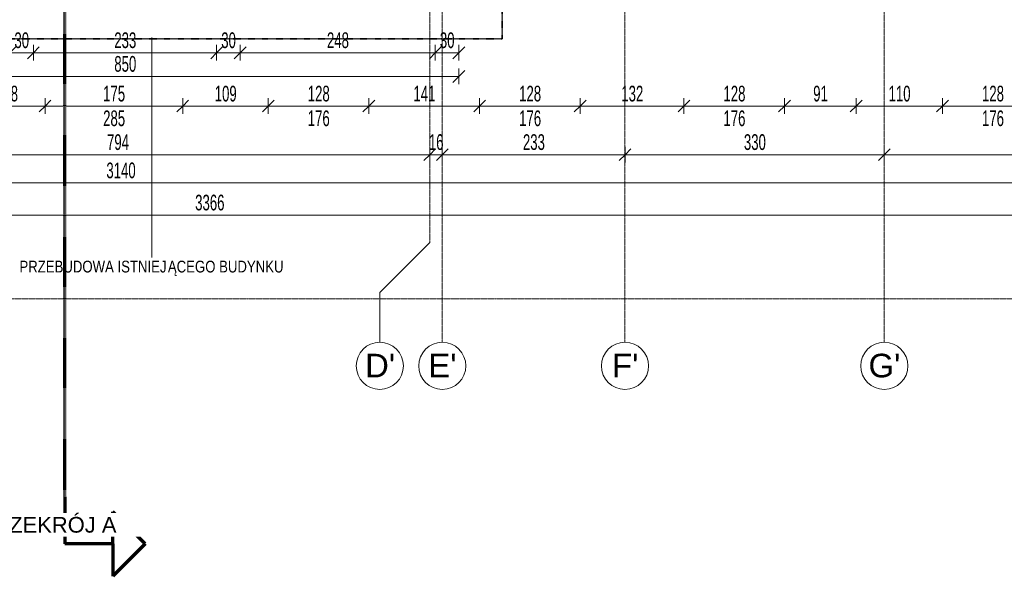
# Model space of a CAD drawing. Header units: millimetres. Extents: x -56965 to 15328, y -25411 to 16900.
# Tile 22 of 69: x -21686 to -9156, y -24352 to -17272. Entities that reach past the tile are written whole.
import ezdxf

# ---------------------------------------------------------------- set-up
doc = ezdxf.new("R2010")
doc.units = ezdxf.units.MM
for name, pattern in [('__FK_przerywana', [3.2004, 1.6002, -1.6002]), ('Kreska', [6.35, 3.175, -3.175]), ('Linia siatki', [22.225, 12.7, -3.175, 3.175, -3.175])]:
    doc.linetypes.add(name, pattern=pattern)
for name, color, linetype, lineweight in [('A-ANNO-DIMS', 7, 'Continuous', 5), ('A-ANNO-DIMS-100', 7, 'Continuous', 5), ('G-ANNO-SYMB', 7, 'Continuous', 5), ('G-ANNO-TEXT', 7, 'Continuous', 5), ('S-GRID', 7, 'Continuous', 5), ('S-GRID-IDEN', 7, 'Continuous', 5)]:
    doc.layers.add(name, color=color, linetype=linetype, lineweight=lineweight)
doc.layers.add('A-DETL', color=7, linetype='Continuous', lineweight=5, true_color=0x00a600)
doc.styles.add('Arial', font='arial.ttf', dxfattribs={"height": 200})
doc.styles.add('Arial_2', font='arial.ttf', dxfattribs={"height": 300})
doc.styles.add('Arial_4', font='arial.ttf', dxfattribs={"width": 0.6, "height": 200})
doc.styles.add('Arial_5', font='arial.ttf', dxfattribs={"width": 0.8, "height": 150})
doc.dimstyles.new('standard_wielkość_otworów', dxfattribs={"dimscale": 304.8, "dimtxt": 204.05188, "dimasz": 0.492126, "dimexe": 0.328084, "dimexo": 0.0625, "dimgap": 0, "dimtad": 1, "dimdec": 0, "dimlfac": 0.1, "dimzin": 0, "dimdsep": 46, "dimtxsty": 'Arial_4', "dimblk1": 'OBLIQUE', "dimblk2": 'OBLIQUE', "dimsah": 1, "dimcen": 0.09, "dimazin": 0, "dimtfac": 1, "dimtdec": 4, "dimtix": 1, "dimtmove": 0, "dimatfit": 3, "dimfxl": 0.328084, "dimfxlon": 1, "dimtvp": 1, "dimtolj": 1, "dimtzin": 0, "dimarcsym": 2})
doc.dimstyles.new('standard_wielkość_otworów_1', dxfattribs={"dimscale": 304.8, "dimtxt": 204.05188, "dimasz": 0.492126, "dimexe": 0.328084, "dimexo": 0.0625, "dimgap": 0, "dimtad": 1, "dimdec": 0, "dimlfac": 0.1, "dimzin": 0, "dimdsep": 46, "dimtxsty": 'Arial_4', "dimblk1": 'OBLIQUE', "dimblk2": 'OBLIQUE', "dimsah": 1, "dimcen": 0.09, "dimazin": 0, "dimtfac": 1, "dimtdec": 4, "dimtix": 1, "dimtmove": 0, "dimatfit": 3, "dimfxl": 0.328084, "dimfxlon": 1, "dimtvp": 1, "dimtolj": 1, "dimtzin": 0, "dimarcsym": 2})

# ---------------------------------------------------------------- blocks, each defined once
blk = doc.blocks.new('Przekrój - znacznik przekroju strzałka-348499-PARTER')
at = {"layer": 'G-ANNO-SYMB', "lineweight": 70}
for p, q in [((-6, 10.22), (-10.11, 6.11)), ((-6, 10.22), (-1.89, 6.11)), ((-6, 6.11), (-10.11, 6.11)), ((-6, 6.11), (-6, 0)), ((-6, 6.11), (-1.89, 6.11)), ((0, 0), (-6, 0))]:
    blk.add_line(p, q, dxfattribs=at)
blk = doc.blocks.new('Siatka - SOsi_Sybol osi-348494-PARTER')
at = {"layer": 'S-GRID-IDEN', "color": 142, "true_color": 0x0080c0}
blk.add_circle((0, 0), 3, dxfattribs=at)
blk = doc.blocks.new('DIMBLOCK145-PARTER')
at = {"layer": 'A-ANNO-DIMS-100', "color": 250, "true_color": 0x303030, "transparency": 16777216}
for p, q in [((-36099, -19758), (-36099, -19658)), ((-2443, -19758), (-2443, -19658)), ((-36099, -19758), (-36174, -19833)), ((-36099, -19758), (-36024, -19683)), ((-36099, -19758), (-2443, -19758)), ((-36099, -19758), (-36099, -19858)), ((-2443, -19758), (-2518, -19833)), ((-2443, -19758), (-2368, -19683)), ((-2443, -19758), (-2443, -19858))]:
    blk.add_line(p, q, dxfattribs=at)
at = {"layer": 'A-ANNO-DIMS-100', "color": 0, "transparency": 16777216, "insert": (-19453, -19498), "char_height": 200, "width": 436.98, "attachment_point": 1, "line_spacing_factor": 0.941778, "style": 'Arial_4'}
blk.add_mtext('3366', dxfattribs=at)
blk = doc.blocks.new('_Oblique')
at = {"color": 0, "linetype": 'ByBlock', "lineweight": -2}
blk.add_line((-0.5, -0.5), (0.5, 0.5), dxfattribs=at)
blk = doc.blocks.new('DIMBLOCK146-PARTER')
at = {"layer": 'A-ANNO-DIMS-100', "color": 250, "true_color": 0x303030, "transparency": 16777216}
for p, q in [((-36099, -19349), (-36099, -19249)), ((-36099, -19349), (-36024, -19274)), ((-4703, -19349), (-4703, -19249)), ((-4703, -19349), (-4628, -19274)), ((-36099, -19349), (-36174, -19424)), ((-36099, -19349), (-4703, -19349)), ((-36099, -19349), (-36099, -19449)), ((-4703, -19349), (-4778, -19424)), ((-4703, -19349), (-4703, -19449))]:
    blk.add_line(p, q, dxfattribs=at)
at = {"layer": 'A-ANNO-DIMS-100', "color": 0, "transparency": 16777216, "insert": (-20583, -19089), "char_height": 200, "width": 436.98, "attachment_point": 1, "line_spacing_factor": 0.941778, "style": 'Arial_4'}
blk.add_mtext('3140', dxfattribs=at)
blk = doc.blocks.new('DIMBLOCK187-PARTER')
at = {"layer": 'A-ANNO-DIMS-100', "color": 250, "true_color": 0x303030, "transparency": 16777216}
for p, q in [((-22243, -18371), (-22243, -18271)), ((-21363, -18371), (-21363, -18271)), ((-22243, -18371), (-22318, -18446)), ((-22243, -18371), (-22168, -18296)), ((-22243, -18371), (-21363, -18371)), ((-22243, -18371), (-22243, -18471)), ((-21363, -18371), (-21438, -18446)), ((-21363, -18371), (-21288, -18296)), ((-21363, -18371), (-21363, -18471))]:
    blk.add_line(p, q, dxfattribs=at)
at = {"layer": 'A-ANNO-DIMS-100', "color": 0, "transparency": 16777216, "insert": (-21894, -18112), "char_height": 200, "width": 218.49, "attachment_point": 1, "line_spacing_factor": 0.941778, "style": 'Arial_4'}
blk.add_mtext('88', dxfattribs=at)
blk = doc.blocks.new('DIMBLOCK188-PARTER')
at = {"layer": 'A-ANNO-DIMS-100', "color": 250, "true_color": 0x303030, "transparency": 16777216}
for p, q in [((-21363, -18371), (-21363, -18271)), ((-19611, -18371), (-19611, -18271)), ((-21363, -18371), (-21438, -18446)), ((-21363, -18371), (-21288, -18296)), ((-21363, -18371), (-19611, -18371)), ((-21363, -18371), (-21363, -18471)), ((-19611, -18371), (-19686, -18446)), ((-19611, -18371), (-19536, -18296)), ((-19611, -18371), (-19611, -18471))]:
    blk.add_line(p, q, dxfattribs=at)
at = {"layer": 'A-ANNO-DIMS-100', "color": 0, "transparency": 16777216, "char_height": 200, "width": 327.74, "attachment_point": 1, "line_spacing_factor": 0.941778, "style": 'Arial_4'}
for s, insert in [('175', (-20624, -18112)), ('285', (-20624, -18426))]:
    blk.add_mtext(s, dxfattribs=dict(at, insert=insert))
blk = doc.blocks.new('DIMBLOCK189-PARTER')
at = {"layer": 'A-ANNO-DIMS-100', "color": 250, "true_color": 0x303030, "transparency": 16777216}
for p, q in [((-19611, -18371), (-19611, -18271)), ((-18523, -18371), (-18523, -18271)), ((-19611, -18371), (-19686, -18446)), ((-19611, -18371), (-19536, -18296)), ((-19611, -18371), (-18523, -18371)), ((-19611, -18371), (-19611, -18471)), ((-18523, -18371), (-18598, -18446)), ((-18523, -18371), (-18448, -18296)), ((-18523, -18371), (-18523, -18471))]:
    blk.add_line(p, q, dxfattribs=at)
at = {"layer": 'A-ANNO-DIMS-100', "color": 0, "transparency": 16777216, "insert": (-19204, -18112), "char_height": 200, "width": 327.74, "attachment_point": 1, "line_spacing_factor": 0.941778, "style": 'Arial_4'}
blk.add_mtext('109', dxfattribs=at)
blk = doc.blocks.new('DIMBLOCK190-PARTER')
at = {"layer": 'A-ANNO-DIMS-100', "color": 250, "true_color": 0x303030, "transparency": 16777216}
for p, q in [((-18523, -18371), (-18523, -18271)), ((-17243, -18371), (-17243, -18271)), ((-18523, -18371), (-18598, -18446)), ((-18523, -18371), (-18448, -18296)), ((-18523, -18371), (-17243, -18371)), ((-18523, -18371), (-18523, -18471)), ((-17243, -18371), (-17318, -18446)), ((-17243, -18371), (-17168, -18296)), ((-17243, -18371), (-17243, -18471))]:
    blk.add_line(p, q, dxfattribs=at)
at = {"layer": 'A-ANNO-DIMS-100', "color": 0, "transparency": 16777216, "char_height": 200, "width": 327.74, "attachment_point": 1, "line_spacing_factor": 0.941778, "style": 'Arial_4'}
for s, insert in [('128', (-18020, -18112)), ('176', (-18020, -18426))]:
    blk.add_mtext(s, dxfattribs=dict(at, insert=insert))
blk = doc.blocks.new('DIMBLOCK191-PARTER')
at = {"layer": 'A-ANNO-DIMS-100', "color": 250, "true_color": 0x303030, "transparency": 16777216}
for p, q in [((-17243, -18371), (-17243, -18271)), ((-15833, -18371), (-15833, -18271)), ((-17243, -18371), (-17318, -18446)), ((-17243, -18371), (-17168, -18296)), ((-17243, -18371), (-15833, -18371)), ((-17243, -18371), (-17243, -18471)), ((-15833, -18371), (-15908, -18446)), ((-15833, -18371), (-15758, -18296)), ((-15833, -18371), (-15833, -18471))]:
    blk.add_line(p, q, dxfattribs=at)
at = {"layer": 'A-ANNO-DIMS-100', "color": 0, "transparency": 16777216, "insert": (-16675, -18112), "char_height": 200, "width": 327.74, "attachment_point": 1, "line_spacing_factor": 0.941778, "style": 'Arial_4'}
blk.add_mtext('141', dxfattribs=at)
blk = doc.blocks.new('DIMBLOCK192-PARTER')
at = {"layer": 'A-ANNO-DIMS-100', "color": 250, "true_color": 0x303030, "transparency": 16777216}
for p, q in [((-15833, -18371), (-15833, -18271)), ((-14553, -18371), (-14553, -18271)), ((-15833, -18371), (-15908, -18446)), ((-15833, -18371), (-15758, -18296)), ((-15833, -18371), (-14553, -18371)), ((-15833, -18371), (-15833, -18471)), ((-14553, -18371), (-14628, -18446)), ((-14553, -18371), (-14478, -18296)), ((-14553, -18371), (-14553, -18471))]:
    blk.add_line(p, q, dxfattribs=at)
at = {"layer": 'A-ANNO-DIMS-100', "color": 0, "transparency": 16777216, "char_height": 200, "width": 327.74, "attachment_point": 1, "line_spacing_factor": 0.941778, "style": 'Arial_4'}
for s, insert in [('128', (-15330, -18112)), ('176', (-15330, -18426))]:
    blk.add_mtext(s, dxfattribs=dict(at, insert=insert))
blk = doc.blocks.new('DIMBLOCK193-PARTER')
at = {"layer": 'A-ANNO-DIMS-100', "color": 250, "true_color": 0x303030, "transparency": 16777216}
for p, q in [((-14553, -18371), (-14553, -18271)), ((-13233, -18371), (-13233, -18271)), ((-14553, -18371), (-14628, -18446)), ((-14553, -18371), (-14478, -18296)), ((-14553, -18371), (-13233, -18371)), ((-14553, -18371), (-14553, -18471)), ((-13233, -18371), (-13308, -18446)), ((-13233, -18371), (-13158, -18296)), ((-13233, -18371), (-13233, -18471))]:
    blk.add_line(p, q, dxfattribs=at)
at = {"layer": 'A-ANNO-DIMS-100', "color": 0, "transparency": 16777216, "insert": (-14030, -18112), "char_height": 200, "width": 327.74, "attachment_point": 1, "line_spacing_factor": 0.941778, "style": 'Arial_4'}
blk.add_mtext('132', dxfattribs=at)
blk = doc.blocks.new('DIMBLOCK194-PARTER')
at = {"layer": 'A-ANNO-DIMS-100', "color": 250, "true_color": 0x303030, "transparency": 16777216}
for p, q in [((-13233, -18371), (-13233, -18271)), ((-11953, -18371), (-11953, -18271)), ((-13233, -18371), (-13308, -18446)), ((-13233, -18371), (-13158, -18296)), ((-13233, -18371), (-11953, -18371)), ((-13233, -18371), (-13233, -18471)), ((-11953, -18371), (-12028, -18446)), ((-11953, -18371), (-11878, -18296)), ((-11953, -18371), (-11953, -18471))]:
    blk.add_line(p, q, dxfattribs=at)
at = {"layer": 'A-ANNO-DIMS-100', "color": 0, "transparency": 16777216, "char_height": 200, "width": 327.74, "attachment_point": 1, "line_spacing_factor": 0.941778, "style": 'Arial_4'}
for s, insert in [('128', (-12730, -18112)), ('176', (-12730, -18426))]:
    blk.add_mtext(s, dxfattribs=dict(at, insert=insert))
blk = doc.blocks.new('DIMBLOCK195-PARTER')
at = {"layer": 'A-ANNO-DIMS-100', "color": 250, "true_color": 0x303030, "transparency": 16777216}
for p, q in [((-11953, -18371), (-11953, -18271)), ((-11041, -18371), (-11041, -18271)), ((-11953, -18371), (-12028, -18446)), ((-11953, -18371), (-11878, -18296)), ((-11953, -18371), (-11041, -18371)), ((-11953, -18371), (-11953, -18471)), ((-11041, -18371), (-11116, -18446)), ((-11041, -18371), (-10966, -18296)), ((-11041, -18371), (-11041, -18471))]:
    blk.add_line(p, q, dxfattribs=at)
at = {"layer": 'A-ANNO-DIMS-100', "color": 0, "transparency": 16777216, "insert": (-11588, -18112), "char_height": 200, "width": 218.49, "attachment_point": 1, "line_spacing_factor": 0.941778, "style": 'Arial_4'}
blk.add_mtext('91', dxfattribs=at)
blk = doc.blocks.new('DIMBLOCK196-PARTER')
at = {"layer": 'A-ANNO-DIMS-100', "color": 250, "true_color": 0x303030, "transparency": 16777216}
for p, q in [((-11041, -18371), (-11041, -18271)), ((-9943, -18371), (-9943, -18271)), ((-11041, -18371), (-11116, -18446)), ((-11041, -18371), (-10966, -18296)), ((-11041, -18371), (-9943, -18371)), ((-11041, -18371), (-11041, -18471)), ((-9943, -18371), (-10018, -18446)), ((-9943, -18371), (-9868, -18296)), ((-9943, -18371), (-9943, -18471))]:
    blk.add_line(p, q, dxfattribs=at)
at = {"layer": 'A-ANNO-DIMS-100', "color": 0, "transparency": 16777216, "insert": (-10629, -18112), "char_height": 200, "width": 327.74, "attachment_point": 1, "line_spacing_factor": 0.941778, "style": 'Arial_4'}
blk.add_mtext('110', dxfattribs=at)
blk = doc.blocks.new('DIMBLOCK197-PARTER')
at = {"layer": 'A-ANNO-DIMS-100', "color": 250, "true_color": 0x303030, "transparency": 16777216}
for p, q in [((-9943, -18371), (-9943, -18271)), ((-8663, -18371), (-8663, -18271)), ((-9943, -18371), (-10018, -18446)), ((-9943, -18371), (-9868, -18296)), ((-9943, -18371), (-8663, -18371)), ((-9943, -18371), (-9943, -18471)), ((-8663, -18371), (-8738, -18446)), ((-8663, -18371), (-8588, -18296)), ((-8663, -18371), (-8663, -18471))]:
    blk.add_line(p, q, dxfattribs=at)
at = {"layer": 'A-ANNO-DIMS-100', "color": 0, "transparency": 16777216, "char_height": 200, "width": 327.74, "attachment_point": 1, "line_spacing_factor": 0.941778, "style": 'Arial_4'}
for s, insert in [('128', (-9440, -18112)), ('176', (-9440, -18426))]:
    blk.add_mtext(s, dxfattribs=dict(at, insert=insert))
blk = doc.blocks.new('DIMBLOCK205-PARTER')
at = {"layer": 'A-ANNO-DIMS-100', "color": 250, "true_color": 0x303030, "transparency": 16777216}
for p, q in [((-24408, -18989), (-24408, -18889)), ((-24408, -18989), (-24333, -18914)), ((-16468, -18989), (-16468, -18889)), ((-16468, -18989), (-16393, -18914)), ((-24408, -18989), (-24483, -19064)), ((-24408, -18989), (-16468, -18989)), ((-24408, -18989), (-24408, -19089)), ((-16468, -18989), (-16543, -19064)), ((-16468, -18989), (-16468, -19089))]:
    blk.add_line(p, q, dxfattribs=at)
at = {"layer": 'A-ANNO-DIMS-100', "color": 0, "transparency": 16777216, "insert": (-20575, -18729), "char_height": 200, "width": 327.74, "attachment_point": 1, "line_spacing_factor": 0.941778, "style": 'Arial_4'}
blk.add_mtext('794', dxfattribs=at)
blk = doc.blocks.new('DIMBLOCK206-PARTER')
at = {"layer": 'A-ANNO-DIMS-100', "color": 250, "true_color": 0x303030, "transparency": 16777216}
for p, q in [((-16468, -18989), (-16468, -18889)), ((-16468, -18989), (-16393, -18914)), ((-16308, -18989), (-16308, -18889)), ((-16308, -18989), (-16233, -18914)), ((-16468, -18989), (-16543, -19064)), ((-16468, -18989), (-16308, -18989)), ((-16468, -18989), (-16468, -19089)), ((-16308, -18989), (-16383, -19064)), ((-16308, -18989), (-16308, -19089))]:
    blk.add_line(p, q, dxfattribs=at)
at = {"layer": 'A-ANNO-DIMS-100', "color": 0, "transparency": 16777216, "insert": (-16479, -18729), "char_height": 200, "width": 218.49, "attachment_point": 1, "line_spacing_factor": 0.941778, "style": 'Arial_4'}
blk.add_mtext('16', dxfattribs=at)
blk = doc.blocks.new('DIMBLOCK207-PARTER')
at = {"layer": 'A-ANNO-DIMS-100', "color": 250, "true_color": 0x303030, "transparency": 16777216}
for p, q in [((-16308, -18989), (-16308, -18889)), ((-16308, -18989), (-16233, -18914)), ((-13983, -18989), (-13983, -18889)), ((-13983, -18989), (-13908, -18914)), ((-16308, -18989), (-16383, -19064)), ((-16308, -18989), (-13983, -18989)), ((-16308, -18989), (-16308, -19089)), ((-13983, -18989), (-14058, -19064)), ((-13983, -18989), (-13983, -19089))]:
    blk.add_line(p, q, dxfattribs=at)
at = {"layer": 'A-ANNO-DIMS-100', "color": 0, "transparency": 16777216, "insert": (-15282, -18729), "char_height": 200, "width": 327.74, "attachment_point": 1, "line_spacing_factor": 0.941778, "style": 'Arial_4'}
blk.add_mtext('233', dxfattribs=at)
blk = doc.blocks.new('DIMBLOCK208-PARTER')
at = {"layer": 'A-ANNO-DIMS-100', "color": 250, "true_color": 0x303030, "transparency": 16777216}
for p, q in [((-13983, -18989), (-13983, -18889)), ((-13983, -18989), (-13908, -18914)), ((-10683, -18989), (-10683, -18889)), ((-10683, -18989), (-10608, -18914)), ((-13983, -18989), (-14058, -19064)), ((-13983, -18989), (-10683, -18989)), ((-13983, -18989), (-13983, -19089)), ((-10683, -18989), (-10758, -19064)), ((-10683, -18989), (-10683, -19089))]:
    blk.add_line(p, q, dxfattribs=at)
at = {"layer": 'A-ANNO-DIMS-100', "color": 0, "transparency": 16777216, "insert": (-12470, -18729), "char_height": 200, "width": 327.74, "attachment_point": 1, "line_spacing_factor": 0.941778, "style": 'Arial_4'}
blk.add_mtext('330', dxfattribs=at)
blk = doc.blocks.new('DIMBLOCK209-PARTER')
at = {"layer": 'A-ANNO-DIMS-100', "color": 250, "true_color": 0x303030, "transparency": 16777216}
for p, q in [((-10683, -18989), (-10683, -18889)), ((-10683, -18989), (-10608, -18914)), ((-4968, -18989), (-4968, -18889)), ((-4968, -18989), (-4893, -18914)), ((-10683, -18989), (-10758, -19064)), ((-10683, -18989), (-4968, -18989)), ((-10683, -18989), (-10683, -19089)), ((-4968, -18989), (-5043, -19064)), ((-4968, -18989), (-4968, -19089))]:
    blk.add_line(p, q, dxfattribs=at)
at = {"layer": 'A-ANNO-DIMS-100', "color": 0, "transparency": 16777216, "insert": (-7962, -18729), "char_height": 200, "width": 327.74, "attachment_point": 1, "line_spacing_factor": 0.941778, "style": 'Arial_4'}
blk.add_mtext('572', dxfattribs=at)
blk = doc.blocks.new('DIMBLOCK363-PARTER')
at = {"layer": 'A-ANNO-DIMS-100', "color": 250, "true_color": 0x303030, "transparency": 16777216}
for p, q in [((-21812, -17693), (-21812, -17593)), ((-21812, -17693), (-21737, -17618)), ((-21512, -17693), (-21512, -17593)), ((-21512, -17693), (-21437, -17618)), ((-21812, -17693), (-21887, -17768)), ((-21812, -17693), (-21512, -17693)), ((-21812, -17693), (-21812, -17793)), ((-21512, -17693), (-21587, -17768)), ((-21512, -17693), (-21512, -17793))]:
    blk.add_line(p, q, dxfattribs=at)
at = {"layer": 'A-ANNO-DIMS-100', "color": 0, "transparency": 16777216, "insert": (-21753, -17433), "char_height": 200, "width": 218.49, "attachment_point": 1, "line_spacing_factor": 0.941778, "style": 'Arial_4'}
blk.add_mtext('30', dxfattribs=at)
blk = doc.blocks.new('DIMBLOCK364-PARTER')
at = {"layer": 'A-ANNO-DIMS-100', "color": 250, "true_color": 0x303030, "transparency": 16777216}
for p, q in [((-21512, -17693), (-21512, -17593)), ((-21512, -17693), (-21437, -17618)), ((-19180, -17693), (-19180, -17593)), ((-19180, -17693), (-19105, -17618)), ((-21512, -17693), (-21587, -17768)), ((-21512, -17693), (-19180, -17693)), ((-21512, -17693), (-21512, -17793)), ((-19180, -17693), (-19255, -17768)), ((-19180, -17693), (-19180, -17793))]:
    blk.add_line(p, q, dxfattribs=at)
at = {"layer": 'A-ANNO-DIMS-100', "color": 0, "transparency": 16777216, "insert": (-20482, -17433), "char_height": 200, "width": 327.74, "attachment_point": 1, "line_spacing_factor": 0.941778, "style": 'Arial_4'}
blk.add_mtext('233', dxfattribs=at)
blk = doc.blocks.new('DIMBLOCK365-PARTER')
at = {"layer": 'A-ANNO-DIMS-100', "color": 250, "true_color": 0x303030, "transparency": 16777216}
for p, q in [((-19180, -17693), (-19180, -17593)), ((-19180, -17693), (-19105, -17618)), ((-18880, -17693), (-18880, -17593)), ((-18880, -17693), (-18805, -17618)), ((-19180, -17693), (-19255, -17768)), ((-19180, -17693), (-18880, -17693)), ((-19180, -17693), (-19180, -17793)), ((-18880, -17693), (-18955, -17768)), ((-18880, -17693), (-18880, -17793))]:
    blk.add_line(p, q, dxfattribs=at)
at = {"layer": 'A-ANNO-DIMS-100', "color": 0, "transparency": 16777216, "insert": (-19121, -17433), "char_height": 200, "width": 218.49, "attachment_point": 1, "line_spacing_factor": 0.941778, "style": 'Arial_4'}
blk.add_mtext('30', dxfattribs=at)
blk = doc.blocks.new('DIMBLOCK366-PARTER')
at = {"layer": 'A-ANNO-DIMS-100', "color": 250, "true_color": 0x303030, "transparency": 16777216}
for p, q in [((-18880, -17693), (-18880, -17593)), ((-18880, -17693), (-18805, -17618)), ((-16398, -17693), (-16398, -17593)), ((-16398, -17693), (-16323, -17618)), ((-18880, -17693), (-18955, -17768)), ((-18880, -17693), (-16398, -17693)), ((-18880, -17693), (-18880, -17793)), ((-16398, -17693), (-16473, -17768)), ((-16398, -17693), (-16398, -17793))]:
    blk.add_line(p, q, dxfattribs=at)
at = {"layer": 'A-ANNO-DIMS-100', "color": 0, "transparency": 16777216, "insert": (-17776, -17433), "char_height": 200, "width": 327.74, "attachment_point": 1, "line_spacing_factor": 0.941778, "style": 'Arial_4'}
blk.add_mtext('248', dxfattribs=at)
blk = doc.blocks.new('DIMBLOCK367-PARTER')
at = {"layer": 'A-ANNO-DIMS-100', "color": 250, "true_color": 0x303030, "transparency": 16777216}
for p, q in [((-16398, -17693), (-16398, -17593)), ((-16398, -17693), (-16323, -17618)), ((-16098, -17693), (-16098, -17593)), ((-16098, -17693), (-16023, -17618)), ((-16398, -17693), (-16473, -17768)), ((-16398, -17693), (-16098, -17693)), ((-16398, -17693), (-16398, -17793)), ((-16098, -17693), (-16173, -17768)), ((-16098, -17693), (-16098, -17793))]:
    blk.add_line(p, q, dxfattribs=at)
at = {"layer": 'A-ANNO-DIMS-100', "color": 0, "transparency": 16777216, "insert": (-16339, -17433), "char_height": 200, "width": 218.49, "attachment_point": 1, "line_spacing_factor": 0.941778, "style": 'Arial_4'}
blk.add_mtext('30', dxfattribs=at)
blk = doc.blocks.new('DIMBLOCK368-PARTER')
at = {"layer": 'A-ANNO-DIMS-100', "color": 250, "true_color": 0x303030, "transparency": 16777216}
for p, q in [((-24593, -17994), (-24593, -17894)), ((-16098, -17994), (-16098, -17894)), ((-24593, -17994), (-24668, -18069)), ((-24593, -17994), (-24518, -17919)), ((-24593, -17994), (-16098, -17994)), ((-24593, -17994), (-24593, -18094)), ((-16098, -17994), (-16173, -18069)), ((-16098, -17994), (-16023, -17919)), ((-16098, -17994), (-16098, -18094))]:
    blk.add_line(p, q, dxfattribs=at)
at = {"layer": 'A-ANNO-DIMS-100', "color": 0, "transparency": 16777216, "insert": (-20482, -17734), "char_height": 200, "width": 327.74, "attachment_point": 1, "line_spacing_factor": 0.941778, "style": 'Arial_4'}
blk.add_mtext('850', dxfattribs=at)

msp = doc.modelspace()

# ---------------------------------------------------------------- linework, layer by layer
at = {"layer": 'A-DETL', "color": 5, "linetype": '__FK_przerywana', "lineweight": 35, "true_color": 0x0000ff}
for p, q in [((-15544.98669, -12757.24914), (-15544.98669, -17514.40745)), ((-15544.98669, -17514.40745), (-25124.54454, -17514.40745))]:
    msp.add_line(p, q, dxfattribs=at)
at = {"layer": 'G-ANNO-SYMB', "linetype": 'Kreska', "lineweight": 70}
msp.add_line((-21113.01642, -23341.36614), (-21113.01642, 12672.5755), dxfattribs=at)
at = {"layer": 'G-ANNO-TEXT', "color": 5, "true_color": 0x0000ff}
msp.add_line((-20003.6123, -17498.81937), (-20003.6123, -20295.78977), dxfattribs=at)
at = {"layer": 'S-GRID', "linetype": 'Linia siatki'}
for p, q in [((-16308.41602, 10521.57226), (-16308.41602, -21375.48764)), ((-13983.41602, 10521.57226), (-13983.41602, -21375.48764)), ((-10683.41602, 10521.57226), (-10683.41602, -21375.48764)), ((-16468.41602, 9251.57226), (-16468.41602, -20105.48764)), ((-55866.74056, -20824.40745), (1287.74041, -20824.40745))]:
    msp.add_line(p, q, dxfattribs=at)
at = {"layer": 'S-GRID'}
for p, q in [((-16468.41602, -20105.48764), (-17103.41602, -20740.48764)), ((-17103.41602, -20740.48764), (-17103.41602, -21375.48764))]:
    msp.add_line(p, q, dxfattribs=at)

# ---------------------------------------------------------------- block references
at = {"layer": 'G-ANNO-SYMB', "lineweight": 70, "extrusion": (0, 0, -1), "xscale": 99.99999999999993, "yscale": 99.99999999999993, "zscale": 99.99999999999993, "rotation": 90.0000000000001}
msp.add_blockref('Przekrój - znacznik przekroju strzałka-348499-PARTER', (21113.01642, -23341.36614), dxfattribs=at)
at = {"layer": 'S-GRID-IDEN', "color": 142, "true_color": 0x0080c0, "xscale": 99.99999999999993, "yscale": 99.99999999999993, "zscale": 99.99999999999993, "rotation": 180}
for p in [(-17103.41602, -21675.48764), (-16308.41602, -21675.48764), (-13983.41602, -21675.48764), (-10683.41602, -21675.48764)]:
    msp.add_blockref('Siatka - SOsi_Sybol osi-348494-PARTER', p, dxfattribs=at)

# ---------------------------------------------------------------- texts
at = {"layer": 'G-ANNO-TEXT', "color": 5, "true_color": 0x0000ff, "char_height": 150, "attachment_point": 1, "style": 'Arial_5'}
for s, insert, width in [('PRZEBUDOWA ISTNIEJ', (-21689.2123, -20337.61269), 2289.6195), ('ĄCEGO BUDYNKU', (-19800.0873, -20337.61269), 1789.3665)]:
    msp.add_mtext(s, dxfattribs=dict(at, insert=insert, width=width))
at = {"layer": 'S-GRID-IDEN', "color": 142, "true_color": 0x0080c0, "char_height": 300, "attachment_point": 1, "style": 'Arial_2'}
for s, insert, width in [("D'", (-17290.87738, -21521.58807), 464.97875), ("E'", (-16486.37738, -21521.58807), 440.928125), ("F'", (-14147.87738, -21521.58807), 408.860625), ("G'", (-10884.37738, -21521.58807), 497.04625)]:
    msp.add_mtext(s, dxfattribs=dict(at, insert=insert, width=width))

# ---------------------------------------------------------------- dimensions: what is measured, and where the dimension line sits
at = {"layer": 'A-ANNO-DIMS', "color": 250, "true_color": 0x303030}
for base, p1, p2, dimstyle, override, picture, middle in [((-21511.74936, -17692.69827), (-21811.74936, -17592.69827), (-21511.74936, -17592.69827), 'standard_wielkość_otworów_1', {"dimpost": '<>', "dimfxl": 300}, 'DIMBLOCK363-PARTER', (-21661.74936, -17590.51546)), ((-19180.08269, -17692.69827), (-21511.74936, -17592.69827), (-19180.08269, -17592.69827), 'standard_wielkość_otworów_1', {"dimpost": '<>', "dimfxl": 2331.666667}, 'DIMBLOCK364-PARTER', (-20345.91602, -17590.51546)), ((-18880.08269, -17692.69827), (-19180.08269, -17592.69827), (-18880.08269, -17592.69827), 'standard_wielkość_otworów_1', {"dimpost": '<>', "dimfxl": 300}, 'DIMBLOCK365-PARTER', (-19030.08269, -17590.51546)), ((-16398.41602, -17692.69827), (-18880.08269, -17592.69827), (-16398.41602, -17592.69827), 'standard_wielkość_otworów_1', {"dimpost": '<>', "dimfxl": 2481.666667}, 'DIMBLOCK366-PARTER', (-17639.24936, -17590.58367)), ((-16098.41602, -17692.69827), (-16398.41602, -17592.69827), (-16098.41602, -17592.69827), 'standard_wielkość_otworów_1', {"dimpost": '<>', "dimfxl": 300}, 'DIMBLOCK367-PARTER', (-16248.41602, -17590.51546)), ((-16098.4160230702, -17994.0740160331), (-24593.4160230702, -17894.0740160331), (-16098.4160230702, -17894.0740160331), 'standard_wielkość_otworów_1', {"dimpost": '<>', "dimfxl": 8495}, 'DIMBLOCK368-PARTER', (-20345.9160230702, -17891.9594178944)), ((-21363.41602, -18371.28449), (-22243.41602, -18271.28449), (-21363.41602, -18271.28449), 'standard_wielkość_otworów', {"dimpost": '<>', "dimfxl": 880}, 'DIMBLOCK187-PARTER', (-21803.41602, -18269.1699)), ((-18523.41602, -18371.28449), (-19611.41602, -18271.28449), (-18523.41602, -18271.28449), 'standard_wielkość_otworów', {"dimpost": '<>', "dimfxl": 1088}, 'DIMBLOCK189-PARTER', (-19067.41602, -18269.1699)), ((-15833.41602, -18371.28449), (-17243.41602, -18271.28449), (-15833.41602, -18271.28449), 'standard_wielkość_otworów', {"dimpost": '<>', "dimfxl": 1410}, 'DIMBLOCK191-PARTER', (-16538.41602, -18270.87522)), ((-13233.41602, -18371.28449), (-14553.41602, -18271.28449), (-13233.41602, -18271.28449), 'standard_wielkość_otworów', {"dimpost": '<>', "dimfxl": 1320}, 'DIMBLOCK193-PARTER', (-13893.41602, -18269.10168)), ((-11041.0912, -18371.28449), (-11953.41602, -18271.28449), (-11041.0912, -18271.28449), 'standard_wielkość_otworów', {"dimpost": '<>', "dimfxl": 912.32482}, 'DIMBLOCK195-PARTER', (-11497.25361, -18269.1699)), ((-9943.41602, -18371.28449), (-11041.0912, -18271.28449), (-9943.41602, -18271.28449), 'standard_wielkość_otworów', {"dimpost": '<>', "dimfxl": 1097.67518}, 'DIMBLOCK196-PARTER', (-10492.25361, -18269.1699)), ((-16468.41602, -18988.51562), (-24408.41602, -18888.51562), (-16468.41602, -18888.51562), 'standard_wielkość_otworów', {"dimpost": '<>', "dimfxl": 7940}, 'DIMBLOCK205-PARTER', (-20438.41602, -18886.40102)), ((-16308.41602, -18988.51562), (-16468.41602, -18888.51562), (-16308.41602, -18888.51562), 'standard_wielkość_otworów', {"dimpost": '<>', "dimfxl": 160}, 'DIMBLOCK206-PARTER', (-16388.41602, -18886.40102)), ((-13983.4160230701, -18988.5156191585), (-16308.4160230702, -18888.5156191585), (-13983.4160230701, -18888.5156191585), 'standard_wielkość_otworów', {"dimpost": '<>', "dimfxl": 2325}, 'DIMBLOCK207-PARTER', (-15145.9160230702, -18886.3328081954)), ((-10683.41602, -18988.51562), (-13983.41602, -18888.51562), (-10683.41602, -18888.51562), 'standard_wielkość_otworów', {"dimpost": '<>', "dimfxl": 3300}, 'DIMBLOCK208-PARTER', (-12333.41602, -18886.33281)), ((-4968.4160230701, -18988.5156191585), (-10683.4160230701, -18888.5156191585), (-4968.4160230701, -18888.5156191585), 'standard_wielkość_otworów', {"dimpost": '<>', "dimfxl": 5715}, 'DIMBLOCK209-PARTER', (-7825.9160230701, -18886.4010210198)), ((-4703.41602, -19348.56375), (-36099.41602, -19248.56375), (-4703.41602, -19248.56375), 'standard_wielkość_otworów', {"dimpost": '<>', "dimfxl": 31396}, 'DIMBLOCK146-PARTER', (-20401.41602, -19246.38094)), ((-2443.41602, -19757.90379), (-36099.41602, -19657.90379), (-2443.41602, -19657.90379), 'standard_wielkość_otworów', {"dimpost": '<>', "dimfxl": 33656}, 'DIMBLOCK145-PARTER', (-19271.41602, -19655.72098))]:
    dim = msp.add_linear_dim(base=base, p1=p1, p2=p2, dimstyle=dimstyle, override=override, dxfattribs=at)
    dim.commit()
    dim.dimension.update_dxf_attribs({"geometry": picture, "text_midpoint": middle})
for base, p1, p2, text, override, picture, middle in [((-19611.41602, -18371.28449), (-21363.41602, -18271.28449), (-19611.41602, -18271.28449), '<>\\X285', {"dimpost": '<>', "dimfxl": 1752}, 'DIMBLOCK188-PARTER', (-20487.41602, -18371.28449)), ((-17243.41602, -18371.28449), (-18523.41602, -18271.28449), (-17243.41602, -18271.28449), '<>\\X176', {"dimpost": '<>', "dimfxl": 1280}, 'DIMBLOCK190-PARTER', (-17883.41602, -18371.28449)), ((-14553.41602, -18371.28449), (-15833.41602, -18271.28449), (-14553.41602, -18271.28449), '<>\\X176', {"dimpost": '<>', "dimfxl": 1280}, 'DIMBLOCK192-PARTER', (-15193.41602, -18371.28449)), ((-11953.41602, -18371.28449), (-13233.41602, -18271.28449), (-11953.41602, -18271.28449), '<>\\X176', {"dimpost": '<>', "dimfxl": 1280}, 'DIMBLOCK194-PARTER', (-12593.41602, -18371.28449)), ((-8663.41602, -18371.28449), (-9943.41602, -18271.28449), (-8663.41602, -18271.28449), '<>\\X176', {"dimpost": '<>', "dimfxl": 1280}, 'DIMBLOCK197-PARTER', (-9303.41602, -18371.28449))]:
    dim = msp.add_linear_dim(base=base, p1=p1, p2=p2, text=text, dimstyle='standard_wielkość_otworów', override=override, dxfattribs=at)
    dim.commit()
    dim.dimension.update_dxf_attribs({"geometry": picture, "text_midpoint": middle})

# ---------------------------------------------------------------- next in the draw order: texts
at = {"layer": 'G-ANNO-SYMB', "insert": (-22208.33163, -23597.07081), "char_height": 200, "width": 2172.573125, "attachment_point": 1, "style": 'Arial', "bg_fill": 3, "box_fill_scale": 1.25, "bg_fill_color": 256, "bg_fill_true_color": 13158600, "bg_fill_transparency": 0}
msp.add_mtext('PRZEKRÓJ A', dxfattribs=at)

doc.saveas('drawing.dxf')
